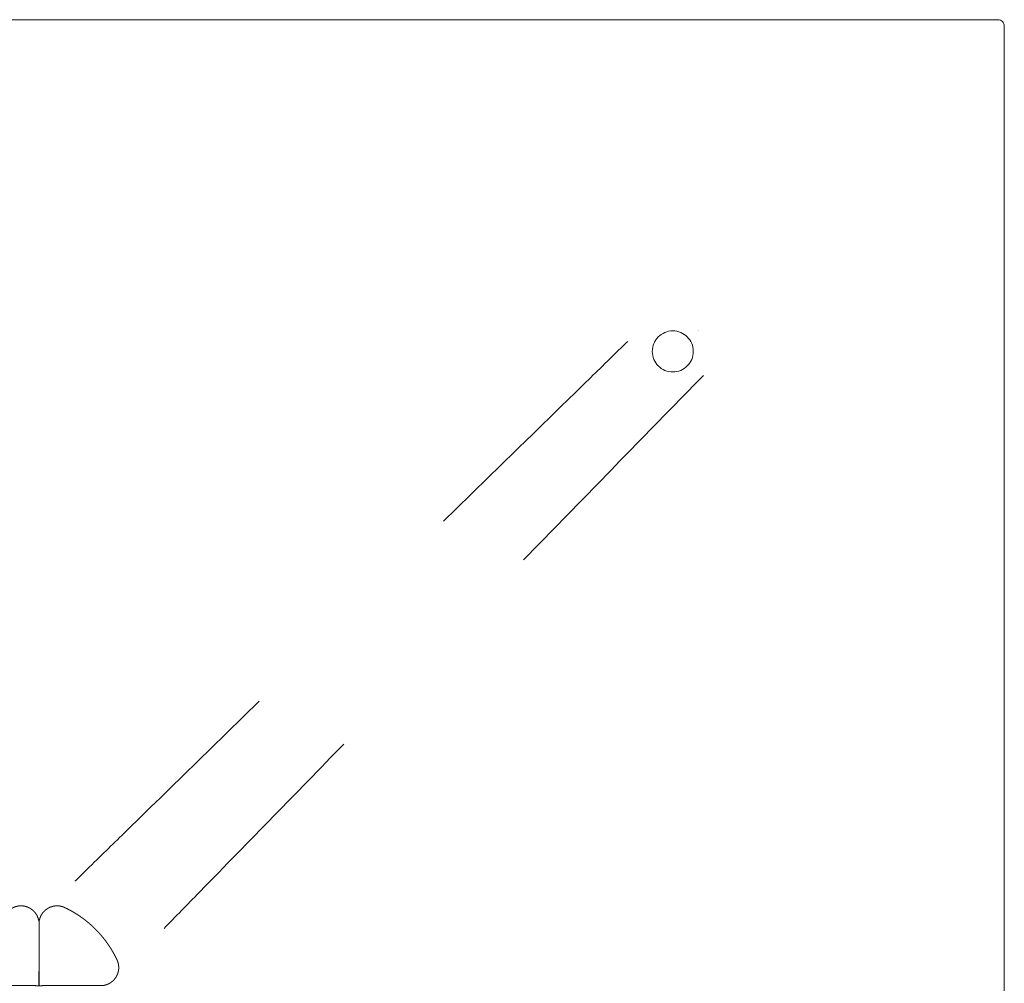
# Model space of a CAD drawing. Header units: metres. Extents: x -2 to 4.3, y -5.49 to 0.4.
# Tile 50 of 57: x 1.67 to 2.05, y -3.76 to -3.39. Entities that reach past the tile are written whole.
import ezdxf

# ---------------------------------------------------------------- set-up
doc = ezdxf.new("R2010")
doc.units = ezdxf.units.M
doc.header["$MEASUREMENT"] = 0
doc.linetypes.add('Dash Style-1', pattern=[0.10582, 0.0529, -0.05292])
doc.layers.add('72_VITRA_HRESID_D2_TB_FOOT_UNDER', color=8, linetype='Dash Style-1', lineweight=5)
doc.layers.add('72_VITRA_HRESID_D2_TB_TABLE_TOP', color=7, linetype='Continuous', lineweight=5)
doc.layers.add('72_VITRA_INSERT', color=7, linetype='Continuous')

# ---------------------------------------------------------------- blocks, each defined once
blk = doc.blocks.new('72_VITRA_HRESID_D2_BELLEVILLE_TABLE_BISTRO_750_X_750_FOOT_UNDER')
at = {"layer": '72_VITRA_HRESID_D2_TB_FOOT_UNDER', "flags": 128}
blk.add_lwpolyline([(0.25419, 0.24621, -1), (0.23824, 0.24621, -1)], format="xyb", close=True, dxfattribs=at)
blk.add_lwpolyline([(0.25419, 0.24621, -1), (0.23824, 0.24621, -1)], format="xyb", close=True, dxfattribs=at)
at = {"layer": '72_VITRA_HRESID_D2_TB_FOOT_UNDER'}
for points in [[(-0.23688, 0.25809), (-0.23688, 0.2581), (-0.23689, 0.2581), (-0.23702, 0.25824), (-0.23717, 0.25837), (-0.23732, 0.2585), (-0.23747, 0.25863), (-0.23763, 0.25876), (-0.2378, 0.25888), (-0.23796, 0.25901), (-0.23809, 0.25909), (-0.23823, 0.25918), (-0.23835, 0.25926), (-0.23848, 0.25934), (-0.23866, 0.25944), (-0.23883, 0.25954), (-0.23897, 0.25961), (-0.2391, 0.25967), (-0.23919, 0.25972), (-0.23928, 0.25976), (-0.23942, 0.25982), (-0.23956, 0.25988), (-0.23975, 0.25996), (-0.23993, 0.26003), (-0.24008, 0.26008), (-0.24022, 0.26013), (-0.24036, 0.26017), (-0.24051, 0.26022), (-0.2407, 0.26027), (-0.2409, 0.26033), (-0.24109, 0.26037), (-0.24129, 0.26042), (-0.24149, 0.26045), (-0.24168, 0.26049), (-0.24188, 0.26052), (-0.24208, 0.26055), (-0.24228, 0.26057), (-0.24248, 0.26059), (-0.24268, 0.26061), (-0.24289, 0.26062), (-0.24309, 0.26063), (-0.24329, 0.26064), (-0.24349, 0.26064), (-0.24369, 0.26064), (-0.24389, 0.26064), (-0.24409, 0.26063), (-0.24429, 0.26062), (-0.2445, 0.2606), (-0.2447, 0.26059), (-0.2449, 0.26057), (-0.2451, 0.26054), (-0.2453, 0.26052), (-0.2455, 0.26049), (-0.24569, 0.26046), (-0.24589, 0.26042), (-0.24609, 0.26038), (-0.24629, 0.26034), (-0.24648, 0.2603), (-0.24668, 0.26025), (-0.24688, 0.2602), (-0.24707, 0.26015), (-0.24726, 0.2601), (-0.24746, 0.26004), (-0.24765, 0.25998), (-0.24784, 0.25992), (-0.24803, 0.25986), (-0.24822, 0.25979), (-0.24841, 0.25972), (-0.2486, 0.25965), (-0.24879, 0.25958), (-0.24898, 0.2595), (-0.24916, 0.25943), (-0.24935, 0.25935), (-0.24953, 0.25927), (-0.24971, 0.25918), (-0.2499, 0.2591), (-0.25008, 0.25901), (-0.25026, 0.25892), (-0.25044, 0.25883), (-0.25062, 0.25873), (-0.25079, 0.25864), (-0.25097, 0.25854), (-0.25123, 0.25839), (-0.25149, 0.25824), (-0.25175, 0.25808), (-0.252, 0.25791), (-0.25225, 0.25775), (-0.25251, 0.25758), (-0.25275, 0.2574), (-0.25299, 0.25723), (-0.25323, 0.25704), (-0.25347, 0.25686), (-0.25371, 0.25667), (-0.25394, 0.25648), (-0.25417, 0.25629), (-0.2544, 0.25609), (-0.25469, 0.25582), (-0.25498, 0.25555), (-0.25527, 0.25527), (-0.25527, 0.25526), (-0.25527, 0.25526), (-0.25555, 0.25498), (-0.25582, 0.25469), (-0.25609, 0.2544), (-0.25635, 0.25409), (-0.25661, 0.25379), (-0.25686, 0.25347), (-0.25711, 0.25316), (-0.25734, 0.25283), (-0.25758, 0.25251), (-0.2578, 0.25217), (-0.25803, 0.25183), (-0.25818, 0.25158), (-0.25834, 0.25132), (-0.25849, 0.25106), (-0.25864, 0.25079), (-0.25878, 0.25053), (-0.25892, 0.25026), (-0.25901, 0.25008), (-0.2591, 0.2499), (-0.25918, 0.24971), (-0.25927, 0.24953), (-0.25935, 0.24935), (-0.25943, 0.24916), (-0.2595, 0.24898), (-0.25958, 0.24879), (-0.25965, 0.2486), (-0.25972, 0.24841), (-0.25979, 0.24822), (-0.25986, 0.24803), (-0.25992, 0.24784), (-0.25998, 0.24765), (-0.26004, 0.24746), (-0.2601, 0.24726), (-0.26015, 0.24707), (-0.2602, 0.24688), (-0.26025, 0.24668), (-0.2603, 0.24648), (-0.26034, 0.24629), (-0.26038, 0.24609), (-0.26042, 0.24589), (-0.26046, 0.24569), (-0.26049, 0.2455), (-0.26052, 0.2453), (-0.26054, 0.2451), (-0.26057, 0.2449), (-0.26059, 0.2447), (-0.2606, 0.2445), (-0.26062, 0.24429), (-0.26063, 0.24409), (-0.26064, 0.24389), (-0.26064, 0.24369), (-0.26064, 0.24349), (-0.26064, 0.24329), (-0.26063, 0.24309), (-0.26062, 0.24289), (-0.26061, 0.24268), (-0.26059, 0.24248), (-0.26057, 0.24228), (-0.26055, 0.24208), (-0.26052, 0.24188), (-0.26049, 0.24168), (-0.26045, 0.24149), (-0.26042, 0.24129), (-0.26037, 0.24109), (-0.26033, 0.2409), (-0.26027, 0.2407), (-0.26022, 0.24051), (-0.26016, 0.24032), (-0.2601, 0.24012), (-0.26003, 0.23994), (-0.25996, 0.23975), (-0.25988, 0.23956), (-0.2598, 0.23937), (-0.25972, 0.23919), (-0.25963, 0.23901), (-0.25954, 0.23883), (-0.25944, 0.23866), (-0.25934, 0.23848), (-0.25923, 0.23831), (-0.25912, 0.23814), (-0.25901, 0.23797), (-0.25889, 0.23781), (-0.25877, 0.23765), (-0.25865, 0.23749), (-0.25852, 0.23734), (-0.25838, 0.23718), (-0.25825, 0.23703), (-0.25809, 0.23688), (-0.14357, 0.11953), (-0.02904, 0.00217), (-0.02905, 0.00219), (-0.02907, 0.0022), (-0.02913, 0.00227), (-0.02919, 0.00234), (-0.02925, 0.0024), (-0.02933, 0.0025), (-0.02941, 0.00259), (-0.02949, 0.0027), (-0.02957, 0.0028), (-0.02962, 0.00287), (-0.02967, 0.00294), (-0.02974, 0.00304), (-0.02982, 0.00315), (-0.02988, 0.00325), (-0.02995, 0.00336), (-0.03, 0.00344), (-0.03004, 0.00351), (-0.0301, 0.00362), (-0.03016, 0.00373), (-0.03022, 0.00385), (-0.03028, 0.00396), (-0.03033, 0.00408), (-0.03039, 0.0042), (-0.03044, 0.00431), (-0.03048, 0.00443), (-0.03053, 0.00455), (-0.03057, 0.00467), (-0.03061, 0.0048), (-0.03065, 0.00492), (-0.03069, 0.00504), (-0.03073, 0.00516), (-0.03076, 0.00529), (-0.03079, 0.00541), (-0.03081, 0.00549), (-0.03083, 0.00558), (-0.03085, 0.0057), (-0.03087, 0.00583), (-0.03089, 0.00595), (-0.03091, 0.00608), (-0.03092, 0.00617), (-0.03093, 0.00625), (-0.03094, 0.00638), (-0.03096, 0.00651), (-0.03096, 0.00663), (-0.03097, 0.00676), (-0.03097, 0.00689), (-0.03097, 0.00702), (-0.03097, 0.00715), (-0.03097, 0.00727), (-0.03096, 0.0074), (-0.03095, 0.00753), (-0.03094, 0.00766), (-0.03093, 0.00779), (-0.03091, 0.00791), (-0.03089, 0.00804), (-0.03087, 0.00817), (-0.03085, 0.00829), (-0.03083, 0.00842), (-0.0308, 0.00854), (-0.03077, 0.00867), (-0.03074, 0.00879), (-0.03071, 0.00888), (-0.03069, 0.00896), (-0.03067, 0.00904), (-0.03064, 0.00912), (-0.0306, 0.00924), (-0.03056, 0.00936), (-0.0305, 0.00951), (-0.03045, 0.00966), (-0.0304, 0.00977), (-0.03036, 0.00987), (-0.03031, 0.00997), (-0.0303, 0.00999), (-0.03029, 0.01), (-0.03007, 0.01048), (-0.02984, 0.01095), (-0.0296, 0.01141), (-0.02935, 0.01188), (-0.02911, 0.01234), (-0.02885, 0.0128), (-0.02859, 0.01325), (-0.02832, 0.0137), (-0.02806, 0.01415), (-0.02778, 0.01459), (-0.0275, 0.01504), (-0.02721, 0.01547), (-0.02692, 0.01591), (-0.02661, 0.01634), (-0.02631, 0.01677), (-0.026, 0.01719), (-0.02569, 0.01761), (-0.02537, 0.01802), (-0.02504, 0.01844), (-0.02471, 0.01884), (-0.02438, 0.01925), (-0.02404, 0.01964), (-0.02369, 0.02004), (-0.02334, 0.02043), (-0.02299, 0.02081), (-0.02264, 0.02118), (-0.02229, 0.02155), (-0.02192, 0.02192), (-0.02155, 0.02229), (-0.02118, 0.02264), (-0.02081, 0.02299), (-0.02043, 0.02334), (-0.02004, 0.02369), (-0.01964, 0.02404), (-0.01925, 0.02438), (-0.01884, 0.02471), (-0.01844, 0.02504), (-0.01802, 0.02537), (-0.01761, 0.02569), (-0.01719, 0.026), (-0.01677, 0.02631), (-0.01634, 0.02661), (-0.01591, 0.02692), (-0.01547, 0.02721), (-0.01504, 0.0275), (-0.01459, 0.02778), (-0.01415, 0.02806), (-0.0137, 0.02832), (-0.01325, 0.02859), (-0.0128, 0.02885), (-0.01234, 0.02911), (-0.01188, 0.02935), (-0.01141, 0.0296), (-0.01095, 0.02984), (-0.01048, 0.03007), (-0.01, 0.03029), (-0.00999, 0.0303), (-0.00997, 0.03031), (-0.00987, 0.03036), (-0.00977, 0.0304), (-0.00966, 0.03045), (-0.00951, 0.0305), (-0.00936, 0.03056), (-0.00924, 0.0306), (-0.00912, 0.03064), (-0.00904, 0.03067), (-0.00896, 0.03069), (-0.00888, 0.03071), (-0.00879, 0.03074), (-0.00867, 0.03077), (-0.00854, 0.0308), (-0.00842, 0.03083), (-0.00829, 0.03085), (-0.00817, 0.03087), (-0.00804, 0.03089), (-0.00791, 0.03091), (-0.00779, 0.03093), (-0.00766, 0.03094), (-0.00753, 0.03095), (-0.0074, 0.03096), (-0.00727, 0.03097), (-0.00715, 0.03097), (-0.00702, 0.03097), (-0.00689, 0.03097), (-0.00676, 0.03097), (-0.00663, 0.03096), (-0.00651, 0.03096), (-0.00638, 0.03094), (-0.00625, 0.03093), (-0.00617, 0.03092), (-0.00608, 0.03091), (-0.00595, 0.03089), (-0.00583, 0.03087), (-0.0057, 0.03085), (-0.00558, 0.03083), (-0.00549, 0.03081), (-0.00541, 0.03079), (-0.00529, 0.03076), (-0.00516, 0.03073), (-0.00504, 0.03069), (-0.00492, 0.03065), (-0.0048, 0.03061), (-0.00467, 0.03057), (-0.00455, 0.03053), (-0.00443, 0.03048), (-0.00431, 0.03044), (-0.0042, 0.03039), (-0.00408, 0.03033), (-0.00396, 0.03028), (-0.00385, 0.03022), (-0.00373, 0.03016), (-0.00362, 0.0301), (-0.00351, 0.03004), (-0.00344, 0.03), (-0.00336, 0.02995), (-0.00325, 0.02988), (-0.00315, 0.02982), (-0.00304, 0.02974), (-0.00294, 0.02967), (-0.00287, 0.02962), (-0.0028, 0.02957), (-0.0027, 0.02949), (-0.00259, 0.02941), (-0.0025, 0.02933), (-0.0024, 0.02925), (-0.00234, 0.02919), (-0.00227, 0.02913), (-0.0022, 0.02907), (-0.00219, 0.02905), (-0.00217, 0.02904), (-0.11953, 0.14357), (-0.23688, 0.25809)], [(0.25809, 0.23688), (0.2581, 0.23688), (0.2581, 0.23689), (0.25824, 0.23702), (0.25837, 0.23717), (0.2585, 0.23732), (0.25863, 0.23747), (0.25876, 0.23763), (0.25888, 0.2378), (0.25901, 0.23796), (0.25909, 0.23809), (0.25918, 0.23823), (0.25926, 0.23835), (0.25934, 0.23848), (0.25944, 0.23866), (0.25954, 0.23883), (0.25961, 0.23897), (0.25967, 0.2391), (0.25972, 0.23919), (0.25976, 0.23928), (0.25982, 0.23942), (0.25988, 0.23956), (0.25996, 0.23975), (0.26003, 0.23993), (0.26008, 0.24008), (0.26013, 0.24022), (0.26017, 0.24036), (0.26022, 0.24051), (0.26027, 0.2407), (0.26033, 0.2409), (0.26037, 0.24109), (0.26042, 0.24129), (0.26045, 0.24149), (0.26049, 0.24168), (0.26052, 0.24188), (0.26055, 0.24208), (0.26057, 0.24228), (0.26059, 0.24248), (0.26061, 0.24268), (0.26062, 0.24289), (0.26063, 0.24309), (0.26064, 0.24329), (0.26064, 0.24349), (0.26064, 0.24369), (0.26064, 0.24389), (0.26063, 0.24409), (0.26062, 0.24429), (0.2606, 0.2445), (0.26059, 0.2447), (0.26057, 0.2449), (0.26054, 0.2451), (0.26052, 0.2453), (0.26049, 0.2455), (0.26046, 0.24569), (0.26042, 0.24589), (0.26038, 0.24609), (0.26034, 0.24629), (0.2603, 0.24648), (0.26025, 0.24668), (0.2602, 0.24688), (0.26015, 0.24707), (0.2601, 0.24726), (0.26004, 0.24746), (0.25998, 0.24765), (0.25992, 0.24784), (0.25986, 0.24803), (0.25979, 0.24822), (0.25972, 0.24841), (0.25965, 0.2486), (0.25958, 0.24879), (0.2595, 0.24898), (0.25943, 0.24916), (0.25935, 0.24935), (0.25927, 0.24953), (0.25918, 0.24971), (0.2591, 0.2499), (0.25901, 0.25008), (0.25892, 0.25026), (0.25883, 0.25044), (0.25873, 0.25062), (0.25864, 0.25079), (0.25854, 0.25097), (0.25839, 0.25123), (0.25824, 0.25149), (0.25808, 0.25175), (0.25791, 0.252), (0.25775, 0.25225), (0.25758, 0.25251), (0.2574, 0.25275), (0.25723, 0.25299), (0.25704, 0.25323), (0.25686, 0.25347), (0.25667, 0.25371), (0.25648, 0.25394), (0.25629, 0.25417), (0.25609, 0.2544), (0.25582, 0.25469), (0.25555, 0.25498), (0.25527, 0.25527), (0.25526, 0.25527), (0.25526, 0.25527), (0.25498, 0.25555), (0.25469, 0.25582), (0.2544, 0.25609), (0.25409, 0.25635), (0.25379, 0.25661), (0.25347, 0.25686), (0.25316, 0.25711), (0.25283, 0.25734), (0.25251, 0.25758), (0.25217, 0.2578), (0.25183, 0.25803), (0.25158, 0.25818), (0.25132, 0.25834), (0.25106, 0.25849), (0.25079, 0.25864), (0.25053, 0.25878), (0.25026, 0.25892), (0.25008, 0.25901), (0.2499, 0.2591), (0.24971, 0.25918), (0.24953, 0.25927), (0.24935, 0.25935), (0.24916, 0.25943), (0.24898, 0.2595), (0.24879, 0.25958), (0.2486, 0.25965), (0.24841, 0.25972), (0.24822, 0.25979), (0.24803, 0.25986), (0.24784, 0.25992), (0.24765, 0.25998), (0.24746, 0.26004), (0.24726, 0.2601), (0.24707, 0.26015), (0.24688, 0.2602), (0.24668, 0.26025), (0.24648, 0.2603), (0.24629, 0.26034), (0.24609, 0.26038), (0.24589, 0.26042), (0.24569, 0.26046), (0.2455, 0.26049), (0.2453, 0.26052), (0.2451, 0.26054), (0.2449, 0.26057), (0.2447, 0.26059), (0.2445, 0.2606), (0.24429, 0.26062), (0.24409, 0.26063), (0.24389, 0.26064), (0.24369, 0.26064), (0.24349, 0.26064), (0.24329, 0.26064), (0.24309, 0.26063), (0.24289, 0.26062), (0.24268, 0.26061), (0.24248, 0.26059), (0.24228, 0.26057), (0.24208, 0.26055), (0.24188, 0.26052), (0.24168, 0.26049), (0.24149, 0.26045), (0.24129, 0.26042), (0.24109, 0.26037), (0.2409, 0.26033), (0.2407, 0.26027), (0.24051, 0.26022), (0.24032, 0.26016), (0.24012, 0.2601), (0.23994, 0.26003), (0.23975, 0.25996), (0.23956, 0.25988), (0.23937, 0.2598), (0.23919, 0.25972), (0.23901, 0.25963), (0.23883, 0.25954), (0.23866, 0.25944), (0.23848, 0.25934), (0.23831, 0.25923), (0.23814, 0.25912), (0.23797, 0.25901), (0.23781, 0.25889), (0.23765, 0.25877), (0.23749, 0.25865), (0.23734, 0.25852), (0.23718, 0.25838), (0.23703, 0.25825), (0.23688, 0.25809), (0.11953, 0.14357), (0.00217, 0.02904), (0.00219, 0.02905), (0.0022, 0.02907), (0.00227, 0.02913), (0.00234, 0.02919), (0.0024, 0.02925), (0.0025, 0.02933), (0.00259, 0.02941), (0.0027, 0.02949), (0.0028, 0.02957), (0.00287, 0.02962), (0.00294, 0.02967), (0.00304, 0.02974), (0.00315, 0.02982), (0.00325, 0.02988), (0.00336, 0.02995), (0.00344, 0.03), (0.00351, 0.03004), (0.00362, 0.0301), (0.00373, 0.03016), (0.00385, 0.03022), (0.00396, 0.03028), (0.00408, 0.03033), (0.0042, 0.03039), (0.00431, 0.03044), (0.00443, 0.03048), (0.00455, 0.03053), (0.00467, 0.03057), (0.0048, 0.03061), (0.00492, 0.03065), (0.00504, 0.03069), (0.00516, 0.03073), (0.00529, 0.03076), (0.00541, 0.03079), (0.00549, 0.03081), (0.00558, 0.03083), (0.0057, 0.03085), (0.00583, 0.03087), (0.00595, 0.03089), (0.00608, 0.03091), (0.00617, 0.03092), (0.00625, 0.03093), (0.00638, 0.03094), (0.00651, 0.03096), (0.00663, 0.03096), (0.00676, 0.03097), (0.00689, 0.03097), (0.00702, 0.03097), (0.00715, 0.03097), (0.00727, 0.03097), (0.0074, 0.03096), (0.00753, 0.03095), (0.00766, 0.03094), (0.00779, 0.03093), (0.00791, 0.03091), (0.00804, 0.03089), (0.00817, 0.03087), (0.00829, 0.03085), (0.00842, 0.03083), (0.00854, 0.0308), (0.00867, 0.03077), (0.00879, 0.03074), (0.00888, 0.03071), (0.00896, 0.03069), (0.00904, 0.03067), (0.00912, 0.03064), (0.00924, 0.0306), (0.00936, 0.03056), (0.00951, 0.0305), (0.00966, 0.03045), (0.00977, 0.0304), (0.00987, 0.03036), (0.00997, 0.03031), (0.00999, 0.0303), (0.01, 0.03029), (0.01048, 0.03007), (0.01095, 0.02984), (0.01141, 0.0296), (0.01188, 0.02935), (0.01234, 0.02911), (0.0128, 0.02885), (0.01325, 0.02859), (0.0137, 0.02832), (0.01415, 0.02806), (0.01459, 0.02778), (0.01504, 0.0275), (0.01547, 0.02721), (0.01591, 0.02692), (0.01634, 0.02661), (0.01677, 0.02631), (0.01719, 0.026), (0.01761, 0.02569), (0.01802, 0.02537), (0.01844, 0.02504), (0.01884, 0.02471), (0.01925, 0.02438), (0.01964, 0.02404), (0.02004, 0.02369), (0.02043, 0.02334), (0.02081, 0.02299), (0.02118, 0.02264), (0.02155, 0.02229), (0.02192, 0.02192), (0.02229, 0.02155), (0.02264, 0.02118), (0.02299, 0.02081), (0.02334, 0.02043), (0.02369, 0.02004), (0.02404, 0.01964), (0.02438, 0.01925), (0.02471, 0.01884), (0.02504, 0.01844), (0.02537, 0.01802), (0.02569, 0.01761), (0.026, 0.01719), (0.02631, 0.01677), (0.02661, 0.01634), (0.02692, 0.01591), (0.02721, 0.01547), (0.0275, 0.01504), (0.02778, 0.01459), (0.02806, 0.01415), (0.02832, 0.0137), (0.02859, 0.01325), (0.02885, 0.0128), (0.02911, 0.01234), (0.02935, 0.01188), (0.0296, 0.01141), (0.02984, 0.01095), (0.03007, 0.01048), (0.03029, 0.01), (0.0303, 0.00999), (0.03031, 0.00997), (0.03036, 0.00987), (0.0304, 0.00977), (0.03045, 0.00966), (0.0305, 0.00951), (0.03056, 0.00936), (0.0306, 0.00924), (0.03064, 0.00912), (0.03067, 0.00904), (0.03069, 0.00896), (0.03071, 0.00888), (0.03074, 0.00879), (0.03077, 0.00867), (0.0308, 0.00854), (0.03083, 0.00842), (0.03085, 0.00829), (0.03087, 0.00817), (0.03089, 0.00804), (0.03091, 0.00791), (0.03093, 0.00779), (0.03094, 0.00766), (0.03095, 0.00753), (0.03096, 0.0074), (0.03097, 0.00727), (0.03097, 0.00715), (0.03097, 0.00702), (0.03097, 0.00689), (0.03097, 0.00676), (0.03096, 0.00663), (0.03096, 0.00651), (0.03094, 0.00638), (0.03093, 0.00625), (0.03092, 0.00617), (0.03091, 0.00608), (0.03089, 0.00595), (0.03087, 0.00583), (0.03085, 0.0057), (0.03083, 0.00558), (0.03081, 0.00549), (0.03079, 0.00541), (0.03076, 0.00529), (0.03073, 0.00516), (0.03069, 0.00504), (0.03065, 0.00492), (0.03061, 0.0048), (0.03057, 0.00467), (0.03053, 0.00455), (0.03048, 0.00443), (0.03044, 0.00431), (0.03039, 0.0042), (0.03033, 0.00408), (0.03028, 0.00396), (0.03022, 0.00385), (0.03016, 0.00373), (0.0301, 0.00362), (0.03004, 0.00351), (0.03, 0.00344), (0.02995, 0.00336), (0.02988, 0.00325), (0.02982, 0.00315), (0.02974, 0.00304), (0.02967, 0.00294), (0.02962, 0.00287), (0.02957, 0.0028), (0.02949, 0.0027), (0.02941, 0.00259), (0.02933, 0.0025), (0.02925, 0.0024), (0.02919, 0.00234), (0.02913, 0.00227), (0.02907, 0.0022), (0.02905, 0.00219), (0.02904, 0.00217), (0.14357, 0.11953), (0.25809, 0.23688)]]:
    blk.add_open_spline(points, degree=2, knots=[0, 0, 0, 0.00001, 0.00001, 0.00061, 0.00061, 0.00121, 0.00121, 0.001811, 0.001811, 0.002411, 0.002411, 0.003011, 0.003011, 0.003612, 0.003612, 0.004212, 0.004212, 0.004812, 0.004812, 0.005413, 0.005413, 0.006013, 0.006013, 0.006613, 0.006613, 0.007214, 0.007214, 0.007814, 0.007814, 0.008414, 0.008414, 0.009015, 0.009015, 0.009615, 0.009615, 0.010215, 0.010215, 0.010816, 0.010816, 0.011416, 0.011416, 0.012016, 0.012016, 0.012617, 0.012617, 0.013217, 0.013217, 0.013817, 0.013817, 0.014418, 0.014418, 0.015018, 0.015018, 0.015618, 0.015618, 0.016219, 0.016219, 0.016819, 0.016819, 0.017419, 0.017419, 0.01802, 0.01802, 0.01862, 0.01862, 0.01922, 0.01922, 0.019821, 0.019821, 0.020421, 0.020421, 0.021021, 0.021021, 0.021622, 0.021622, 0.022222, 0.022222, 0.022822, 0.022822, 0.023423, 0.023423, 0.024023, 0.024023, 0.024623, 0.024623, 0.025224, 0.025224, 0.025824, 0.025824, 0.026424, 0.026424, 0.027025, 0.027025, 0.027625, 0.027625, 0.028225, 0.028225, 0.028826, 0.028826, 0.028835, 0.028835, 0.029417, 0.029417, 0.029998, 0.029998, 0.03058, 0.03058, 0.031161, 0.031161, 0.031743, 0.031743, 0.032324, 0.032324, 0.032906, 0.032906, 0.033488, 0.033488, 0.034069, 0.034069, 0.034651, 0.034651, 0.035232, 0.035232, 0.035814, 0.035814, 0.036395, 0.036395, 0.036977, 0.036977, 0.037558, 0.037558, 0.03814, 0.03814, 0.038721, 0.038721, 0.039303, 0.039303, 0.039885, 0.039885, 0.040466, 0.040466, 0.041048, 0.041048, 0.041629, 0.041629, 0.042211, 0.042211, 0.042792, 0.042792, 0.043374, 0.043374, 0.043955, 0.043955, 0.044537, 0.044537, 0.045119, 0.045119, 0.0457, 0.0457, 0.046282, 0.046282, 0.046863, 0.046863, 0.047445, 0.047445, 0.048026, 0.048026, 0.048608, 0.048608, 0.049189, 0.049189, 0.049771, 0.049771, 0.050352, 0.050352, 0.050934, 0.050934, 0.051516, 0.051516, 0.052097, 0.052097, 0.052679, 0.052679, 0.05326, 0.05326, 0.053842, 0.053842, 0.054423, 0.054423, 0.500036, 0.500036, 0.500085, 0.500085, 0.500357, 0.500357, 0.500629, 0.500629, 0.500901, 0.500901, 0.501173, 0.501173, 0.501445, 0.501445, 0.501717, 0.501717, 0.501989, 0.501989, 0.502261, 0.502261, 0.502533, 0.502533, 0.502805, 0.502805, 0.503077, 0.503077, 0.503349, 0.503349, 0.503621, 0.503621, 0.503893, 0.503893, 0.504165, 0.504165, 0.504437, 0.504437, 0.504709, 0.504709, 0.504981, 0.504981, 0.505253, 0.505253, 0.505525, 0.505525, 0.505797, 0.505797, 0.506069, 0.506069, 0.506341, 0.506341, 0.506613, 0.506613, 0.506885, 0.506885, 0.507157, 0.507157, 0.507429, 0.507429, 0.507701, 0.507701, 0.507973, 0.507973, 0.508245, 0.508245, 0.508517, 0.508517, 0.508789, 0.508789, 0.509061, 0.509061, 0.509333, 0.509333, 0.509605, 0.509605, 0.509645, 0.509645, 0.5109, 0.5109, 0.512154, 0.512154, 0.513409, 0.513409, 0.514664, 0.514664, 0.515919, 0.515919, 0.517173, 0.517173, 0.518428, 0.518428, 0.519683, 0.519683, 0.520938, 0.520938, 0.522193, 0.522193, 0.523447, 0.523447, 0.524702, 0.524702, 0.525957, 0.525957, 0.527212, 0.527212, 0.528466, 0.528466, 0.529721, 0.529721, 0.530976, 0.530976, 0.532231, 0.532231, 0.533486, 0.533486, 0.53474, 0.53474, 0.535995, 0.535995, 0.53725, 0.53725, 0.538505, 0.538505, 0.53976, 0.53976, 0.541014, 0.541014, 0.542269, 0.542269, 0.543524, 0.543524, 0.544779, 0.544779, 0.544818, 0.544818, 0.54509, 0.54509, 0.545362, 0.545362, 0.545634, 0.545634, 0.545906, 0.545906, 0.546178, 0.546178, 0.54645, 0.54645, 0.546722, 0.546722, 0.546994, 0.546994, 0.547266, 0.547266, 0.547538, 0.547538, 0.54781, 0.54781, 0.548082, 0.548082, 0.548354, 0.548354, 0.548626, 0.548626, 0.548898, 0.548898, 0.54917, 0.54917, 0.549442, 0.549442, 0.549714, 0.549714, 0.549986, 0.549986, 0.550258, 0.550258, 0.55053, 0.55053, 0.550802, 0.550802, 0.551074, 0.551074, 0.551346, 0.551346, 0.551618, 0.551618, 0.55189, 0.55189, 0.552162, 0.552162, 0.552434, 0.552434, 0.552706, 0.552706, 0.552978, 0.552978, 0.55325, 0.55325, 0.553522, 0.553522, 0.553794, 0.553794, 0.554066, 0.554066, 0.554338, 0.554338, 0.554387, 0.554387, 1, 1, 1], dxfattribs=at)
for points, weights in [([(-0.025, 0), (-0.0125, 0), (0, 0), (0, 0.0125), (0, 0.025), (-0.00017, 0.02558), (-0.00035, 0.02615), (-0.00035, 0.02616), (-0.00035, 0.02617), (-0.0007, 0.0272), (-0.00133, 0.02808), (-0.00133, 0.02808), (-0.00133, 0.02808), (-0.00161, 0.02846), (-0.00193, 0.0288), (-0.00199, 0.02886), (-0.00205, 0.02892), (-0.00205, 0.02892), (-0.00205, 0.02892), (-0.00212, 0.02899), (-0.00219, 0.02906), (-0.00212, 0.02899), (-0.00205, 0.02892), (-0.00211, 0.02898), (-0.00217, 0.02904), (-0.00219, 0.02905), (-0.0022, 0.02907), (-0.00227, 0.02913), (-0.00234, 0.02919), (-0.0024, 0.02925), (-0.0025, 0.02933), (-0.00259, 0.02941), (-0.0027, 0.02949), (-0.0028, 0.02957), (-0.00287, 0.02962), (-0.00294, 0.02967), (-0.00304, 0.02974), (-0.00315, 0.02982), (-0.00325, 0.02988), (-0.00336, 0.02995), (-0.00344, 0.03), (-0.00351, 0.03004), (-0.00362, 0.0301), (-0.00373, 0.03016), (-0.00385, 0.03022), (-0.00396, 0.03028), (-0.00408, 0.03033), (-0.0042, 0.03039), (-0.00431, 0.03044), (-0.00443, 0.03048), (-0.00455, 0.03053), (-0.00467, 0.03057), (-0.0048, 0.03061), (-0.00492, 0.03065), (-0.00504, 0.03069), (-0.00516, 0.03073), (-0.00529, 0.03076), (-0.00541, 0.03079), (-0.00549, 0.03081), (-0.00558, 0.03083), (-0.0057, 0.03085), (-0.00583, 0.03087), (-0.00595, 0.03089), (-0.00608, 0.03091), (-0.00617, 0.03092), (-0.00625, 0.03093), (-0.00638, 0.03094), (-0.00651, 0.03096), (-0.00663, 0.03096), (-0.00676, 0.03097), (-0.00689, 0.03097), (-0.00702, 0.03097), (-0.00715, 0.03097), (-0.00727, 0.03097), (-0.0074, 0.03096), (-0.00753, 0.03095), (-0.00766, 0.03094), (-0.00779, 0.03093), (-0.00791, 0.03091), (-0.00804, 0.03089), (-0.00817, 0.03087), (-0.00829, 0.03085), (-0.00842, 0.03083), (-0.00854, 0.0308), (-0.00867, 0.03077), (-0.00879, 0.03074), (-0.00888, 0.03071), (-0.00896, 0.03069), (-0.00904, 0.03067), (-0.00912, 0.03064), (-0.00924, 0.0306), (-0.00936, 0.03056), (-0.00951, 0.0305), (-0.00966, 0.03045), (-0.00977, 0.0304), (-0.00987, 0.03036), (-0.00997, 0.03031), (-0.00999, 0.0303), (-0.01, 0.03029), (-0.01048, 0.03007), (-0.01095, 0.02984), (-0.01141, 0.0296), (-0.01188, 0.02935), (-0.01234, 0.02911), (-0.0128, 0.02885), (-0.01325, 0.02859), (-0.0137, 0.02832), (-0.01415, 0.02806), (-0.01459, 0.02778), (-0.01504, 0.0275), (-0.01547, 0.02721), (-0.01591, 0.02692), (-0.01634, 0.02661), (-0.01677, 0.02631), (-0.01719, 0.026), (-0.01761, 0.02569), (-0.01802, 0.02537), (-0.01844, 0.02504), (-0.01884, 0.02471), (-0.01925, 0.02438), (-0.01964, 0.02404), (-0.02004, 0.02369), (-0.02043, 0.02334), (-0.02081, 0.02299), (-0.02118, 0.02264), (-0.02155, 0.02229), (-0.02192, 0.02192), (-0.02229, 0.02155), (-0.02264, 0.02118), (-0.02299, 0.02081), (-0.02334, 0.02043), (-0.02369, 0.02004), (-0.02404, 0.01964), (-0.02438, 0.01925), (-0.02471, 0.01884), (-0.02504, 0.01844), (-0.02537, 0.01802), (-0.02569, 0.01761), (-0.026, 0.01719), (-0.02631, 0.01677), (-0.02661, 0.01634), (-0.02692, 0.01591), (-0.02721, 0.01547), (-0.0275, 0.01504), (-0.02778, 0.01459), (-0.02806, 0.01415), (-0.02832, 0.0137), (-0.02859, 0.01325), (-0.02885, 0.0128), (-0.02911, 0.01234), (-0.02935, 0.01188), (-0.0296, 0.01141), (-0.02984, 0.01095), (-0.03007, 0.01048), (-0.03029, 0.01), (-0.0303, 0.00999), (-0.03031, 0.00997), (-0.03036, 0.00987), (-0.0304, 0.00977), (-0.03045, 0.00966), (-0.0305, 0.00951), (-0.03056, 0.00936), (-0.0306, 0.00924), (-0.03064, 0.00912), (-0.03067, 0.00904), (-0.03069, 0.00896), (-0.03071, 0.00888), (-0.03074, 0.00879), (-0.03077, 0.00867), (-0.0308, 0.00854), (-0.03083, 0.00842), (-0.03085, 0.00829), (-0.03087, 0.00817), (-0.03089, 0.00804), (-0.03091, 0.00791), (-0.03093, 0.00779), (-0.03094, 0.00766), (-0.03095, 0.00753), (-0.03096, 0.0074), (-0.03097, 0.00727), (-0.03097, 0.00715), (-0.03097, 0.00702), (-0.03097, 0.00689), (-0.03097, 0.00676), (-0.03096, 0.00663), (-0.03096, 0.00651), (-0.03094, 0.00638), (-0.03093, 0.00625), (-0.03092, 0.00617), (-0.03091, 0.00608), (-0.03089, 0.00595), (-0.03087, 0.00583), (-0.03085, 0.0057), (-0.03083, 0.00558), (-0.03081, 0.00549), (-0.03079, 0.00541), (-0.03076, 0.00529), (-0.03073, 0.00516), (-0.03069, 0.00504), (-0.03065, 0.00492), (-0.03061, 0.0048), (-0.03057, 0.00467), (-0.03053, 0.00455), (-0.03048, 0.00443), (-0.03044, 0.00431), (-0.03039, 0.0042), (-0.03033, 0.00408), (-0.03028, 0.00396), (-0.03022, 0.00385), (-0.03016, 0.00373), (-0.0301, 0.00362), (-0.03004, 0.00351), (-0.03, 0.00344), (-0.02995, 0.00336), (-0.02988, 0.00325), (-0.02982, 0.00315), (-0.02974, 0.00304), (-0.02967, 0.00294), (-0.02962, 0.00287), (-0.02957, 0.0028), (-0.02949, 0.0027), (-0.02941, 0.00259), (-0.02933, 0.0025), (-0.02925, 0.0024), (-0.02919, 0.00234), (-0.02913, 0.00227), (-0.02907, 0.0022), (-0.02905, 0.00219), (-0.02904, 0.00217), (-0.02898, 0.00211), (-0.02892, 0.00205), (-0.02899, 0.00212), (-0.02906, 0.00219), (-0.02899, 0.00212), (-0.02892, 0.00205), (-0.02892, 0.00205), (-0.02892, 0.00205), (-0.02886, 0.00199), (-0.0288, 0.00193), (-0.02846, 0.00161), (-0.02808, 0.00133), (-0.02808, 0.00133), (-0.02808, 0.00133), (-0.0272, 0.0007), (-0.02617, 0.00035), (-0.02616, 0.00035), (-0.02615, 0.00035), (-0.02558, 0.00017), (-0.025, 0)], [1, 1, 1, 1, 1, 0.999941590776, 1, 1, 1, 0.988243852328, 1, 1, 1, 0.997753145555, 1, 1, 1, 1, 1, 0.999977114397, 1, 1, 1, 1, 1, 1, 1, 1, 1, 1, 1, 1, 1, 1, 1, 1, 1, 1, 1, 1, 1, 1, 1, 1, 1, 1, 1, 1, 1, 1, 1, 1, 1, 1, 1, 1, 1, 1, 1, 1, 1, 1, 1, 1, 1, 1, 1, 1, 1, 1, 1, 1, 1, 1, 1, 1, 1, 1, 1, 1, 1, 1, 1, 1, 1, 1, 1, 1, 1, 1, 1, 1, 1, 1, 1, 1, 1, 1, 1, 1, 1, 1, 1, 1, 1, 1, 1, 1, 1, 1, 1, 1, 1, 1, 1, 1, 1, 1, 1, 1, 1, 1, 1, 1, 1, 1, 1, 1, 1, 1, 1, 1, 1, 1, 1, 1, 1, 1, 1, 1, 1, 1, 1, 1, 1, 1, 1, 1, 1, 1, 1, 1, 1, 1, 1, 1, 1, 1, 1, 1, 1, 1, 1, 1, 1, 1, 1, 1, 1, 1, 1, 1, 1, 1, 1, 1, 1, 1, 1, 1, 1, 1, 1, 1, 1, 1, 1, 1, 1, 1, 1, 1, 1, 1, 1, 1, 1, 1, 1, 1, 1, 1, 1, 1, 1, 1, 1, 1, 1, 1, 1, 1, 1, 1, 1, 1, 1, 1, 1, 1, 1, 1, 1, 1, 1, 1, 1, 1, 1, 1, 1, 1, 1, 0.999977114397, 1, 1, 1, 1, 1, 0.997753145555, 1, 1, 1, 0.988243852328, 1, 1, 1, 0.999941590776, 1]), ([(0, 0.025), (0, 0.0125), (0, 0), (0.0125, 0), (0.025, 0), (0.02558, 0.00017), (0.02615, 0.00035), (0.02616, 0.00035), (0.02617, 0.00035), (0.0272, 0.0007), (0.02808, 0.00133), (0.02808, 0.00133), (0.02808, 0.00133), (0.02846, 0.00161), (0.0288, 0.00193), (0.02886, 0.00199), (0.02892, 0.00205), (0.02892, 0.00205), (0.02892, 0.00205), (0.02899, 0.00212), (0.02906, 0.00219), (0.02899, 0.00212), (0.02892, 0.00205), (0.02898, 0.00211), (0.02904, 0.00217), (0.02905, 0.00219), (0.02907, 0.0022), (0.02913, 0.00227), (0.02919, 0.00234), (0.02925, 0.0024), (0.02933, 0.0025), (0.02941, 0.00259), (0.02949, 0.0027), (0.02957, 0.0028), (0.02962, 0.00287), (0.02967, 0.00294), (0.02974, 0.00304), (0.02982, 0.00315), (0.02988, 0.00325), (0.02995, 0.00336), (0.03, 0.00344), (0.03004, 0.00351), (0.0301, 0.00362), (0.03016, 0.00373), (0.03022, 0.00385), (0.03028, 0.00396), (0.03033, 0.00408), (0.03039, 0.0042), (0.03044, 0.00431), (0.03048, 0.00443), (0.03053, 0.00455), (0.03057, 0.00467), (0.03061, 0.0048), (0.03065, 0.00492), (0.03069, 0.00504), (0.03073, 0.00516), (0.03076, 0.00529), (0.03079, 0.00541), (0.03081, 0.00549), (0.03083, 0.00558), (0.03085, 0.0057), (0.03087, 0.00583), (0.03089, 0.00595), (0.03091, 0.00608), (0.03092, 0.00617), (0.03093, 0.00625), (0.03094, 0.00638), (0.03096, 0.00651), (0.03096, 0.00663), (0.03097, 0.00676), (0.03097, 0.00689), (0.03097, 0.00702), (0.03097, 0.00715), (0.03097, 0.00727), (0.03096, 0.0074), (0.03095, 0.00753), (0.03094, 0.00766), (0.03093, 0.00779), (0.03091, 0.00791), (0.03089, 0.00804), (0.03087, 0.00817), (0.03085, 0.00829), (0.03083, 0.00842), (0.0308, 0.00854), (0.03077, 0.00867), (0.03074, 0.00879), (0.03071, 0.00888), (0.03069, 0.00896), (0.03067, 0.00904), (0.03064, 0.00912), (0.0306, 0.00924), (0.03056, 0.00936), (0.0305, 0.00951), (0.03045, 0.00966), (0.0304, 0.00977), (0.03036, 0.00987), (0.03031, 0.00997), (0.0303, 0.00999), (0.03029, 0.01), (0.03007, 0.01048), (0.02984, 0.01095), (0.0296, 0.01141), (0.02935, 0.01188), (0.02911, 0.01234), (0.02885, 0.0128), (0.02859, 0.01325), (0.02832, 0.0137), (0.02806, 0.01415), (0.02778, 0.01459), (0.0275, 0.01504), (0.02721, 0.01547), (0.02692, 0.01591), (0.02661, 0.01634), (0.02631, 0.01677), (0.026, 0.01719), (0.02569, 0.01761), (0.02537, 0.01802), (0.02504, 0.01844), (0.02471, 0.01884), (0.02438, 0.01925), (0.02404, 0.01964), (0.02369, 0.02004), (0.02334, 0.02043), (0.02299, 0.02081), (0.02264, 0.02118), (0.02229, 0.02155), (0.02192, 0.02192), (0.02155, 0.02229), (0.02118, 0.02264), (0.02081, 0.02299), (0.02043, 0.02334), (0.02004, 0.02369), (0.01964, 0.02404), (0.01925, 0.02438), (0.01884, 0.02471), (0.01844, 0.02504), (0.01802, 0.02537), (0.01761, 0.02569), (0.01719, 0.026), (0.01677, 0.02631), (0.01634, 0.02661), (0.01591, 0.02692), (0.01547, 0.02721), (0.01504, 0.0275), (0.01459, 0.02778), (0.01415, 0.02806), (0.0137, 0.02832), (0.01325, 0.02859), (0.0128, 0.02885), (0.01234, 0.02911), (0.01188, 0.02935), (0.01141, 0.0296), (0.01095, 0.02984), (0.01048, 0.03007), (0.01, 0.03029), (0.00999, 0.0303), (0.00997, 0.03031), (0.00987, 0.03036), (0.00977, 0.0304), (0.00966, 0.03045), (0.00951, 0.0305), (0.00936, 0.03056), (0.00924, 0.0306), (0.00912, 0.03064), (0.00904, 0.03067), (0.00896, 0.03069), (0.00888, 0.03071), (0.00879, 0.03074), (0.00867, 0.03077), (0.00854, 0.0308), (0.00842, 0.03083), (0.00829, 0.03085), (0.00817, 0.03087), (0.00804, 0.03089), (0.00791, 0.03091), (0.00779, 0.03093), (0.00766, 0.03094), (0.00753, 0.03095), (0.0074, 0.03096), (0.00727, 0.03097), (0.00715, 0.03097), (0.00702, 0.03097), (0.00689, 0.03097), (0.00676, 0.03097), (0.00663, 0.03096), (0.00651, 0.03096), (0.00638, 0.03094), (0.00625, 0.03093), (0.00617, 0.03092), (0.00608, 0.03091), (0.00595, 0.03089), (0.00583, 0.03087), (0.0057, 0.03085), (0.00558, 0.03083), (0.00549, 0.03081), (0.00541, 0.03079), (0.00529, 0.03076), (0.00516, 0.03073), (0.00504, 0.03069), (0.00492, 0.03065), (0.0048, 0.03061), (0.00467, 0.03057), (0.00455, 0.03053), (0.00443, 0.03048), (0.00431, 0.03044), (0.0042, 0.03039), (0.00408, 0.03033), (0.00396, 0.03028), (0.00385, 0.03022), (0.00373, 0.03016), (0.00362, 0.0301), (0.00351, 0.03004), (0.00344, 0.03), (0.00336, 0.02995), (0.00325, 0.02988), (0.00315, 0.02982), (0.00304, 0.02974), (0.00294, 0.02967), (0.00287, 0.02962), (0.0028, 0.02957), (0.0027, 0.02949), (0.00259, 0.02941), (0.0025, 0.02933), (0.0024, 0.02925), (0.00234, 0.02919), (0.00227, 0.02913), (0.0022, 0.02907), (0.00219, 0.02905), (0.00217, 0.02904), (0.00211, 0.02898), (0.00205, 0.02892), (0.00212, 0.02899), (0.00219, 0.02906), (0.00212, 0.02899), (0.00205, 0.02892), (0.00205, 0.02892), (0.00205, 0.02892), (0.00199, 0.02886), (0.00193, 0.0288), (0.00161, 0.02846), (0.00133, 0.02808), (0.00133, 0.02808), (0.00133, 0.02808), (0.0007, 0.0272), (0.00035, 0.02617), (0.00035, 0.02616), (0.00035, 0.02615), (0.00017, 0.02558), (0, 0.025)], [1, 1, 1, 1, 1, 0.999941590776, 1, 1, 1, 0.988243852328, 1, 1, 1, 0.997753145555, 1, 1, 1, 1, 1, 0.999977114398, 1, 1, 1, 1, 1, 1, 1, 1, 1, 1, 1, 1, 1, 1, 1, 1, 1, 1, 1, 1, 1, 1, 1, 1, 1, 1, 1, 1, 1, 1, 1, 1, 1, 1, 1, 1, 1, 1, 1, 1, 1, 1, 1, 1, 1, 1, 1, 1, 1, 1, 1, 1, 1, 1, 1, 1, 1, 1, 1, 1, 1, 1, 1, 1, 1, 1, 1, 1, 1, 1, 1, 1, 1, 1, 1, 1, 1, 1, 1, 1, 1, 1, 1, 1, 1, 1, 1, 1, 1, 1, 1, 1, 1, 1, 1, 1, 1, 1, 1, 1, 1, 1, 1, 1, 1, 1, 1, 1, 1, 1, 1, 1, 1, 1, 1, 1, 1, 1, 1, 1, 1, 1, 1, 1, 1, 1, 1, 1, 1, 1, 1, 1, 1, 1, 1, 1, 1, 1, 1, 1, 1, 1, 1, 1, 1, 1, 1, 1, 1, 1, 1, 1, 1, 1, 1, 1, 1, 1, 1, 1, 1, 1, 1, 1, 1, 1, 1, 1, 1, 1, 1, 1, 1, 1, 1, 1, 1, 1, 1, 1, 1, 1, 1, 1, 1, 1, 1, 1, 1, 1, 1, 1, 1, 1, 1, 1, 1, 1, 1, 1, 1, 1, 1, 1, 1, 1, 1, 1, 1, 1, 1, 1, 1, 0.999977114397, 1, 1, 1, 1, 1, 0.997753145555, 1, 1, 1, 0.988243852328, 1, 1, 1, 0.999941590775, 1])]:
    blk.add_rational_spline(points, weights, degree=2, knots=[0, 0, 0, 0.250011, 0.250011, 0.500022, 0.500022, 0.512028, 0.512028, 0.512242, 0.512242, 0.533646, 0.533646, 0.533681, 0.533681, 0.543074, 0.543074, 0.544743, 0.544743, 0.544778, 0.544778, 0.546707, 0.546707, 0.548671, 0.548671, 0.550408, 0.550408, 0.550767, 0.550767, 0.552765, 0.552765, 0.554763, 0.554763, 0.556761, 0.556761, 0.558759, 0.558759, 0.560757, 0.560757, 0.562754, 0.562754, 0.564752, 0.564752, 0.56675, 0.56675, 0.568748, 0.568748, 0.570746, 0.570746, 0.572744, 0.572744, 0.574742, 0.574742, 0.57674, 0.57674, 0.578738, 0.578738, 0.580735, 0.580735, 0.582733, 0.582733, 0.584731, 0.584731, 0.586729, 0.586729, 0.588727, 0.588727, 0.590725, 0.590725, 0.592723, 0.592723, 0.594721, 0.594721, 0.596719, 0.596719, 0.598716, 0.598716, 0.600714, 0.600714, 0.602712, 0.602712, 0.60471, 0.60471, 0.606708, 0.606708, 0.608706, 0.608706, 0.610704, 0.610704, 0.612702, 0.612702, 0.6147, 0.6147, 0.616697, 0.616697, 0.618695, 0.618695, 0.620693, 0.620693, 0.620982, 0.620982, 0.630199, 0.630199, 0.639415, 0.639415, 0.648631, 0.648631, 0.657848, 0.657848, 0.667064, 0.667064, 0.67628, 0.67628, 0.685497, 0.685497, 0.694713, 0.694713, 0.703929, 0.703929, 0.713146, 0.713146, 0.722362, 0.722362, 0.731578, 0.731578, 0.740795, 0.740795, 0.750011, 0.750011, 0.759227, 0.759227, 0.768444, 0.768444, 0.77766, 0.77766, 0.786876, 0.786876, 0.796093, 0.796093, 0.805309, 0.805309, 0.814525, 0.814525, 0.823742, 0.823742, 0.832958, 0.832958, 0.842174, 0.842174, 0.851391, 0.851391, 0.860607, 0.860607, 0.869823, 0.869823, 0.87904, 0.87904, 0.879329, 0.879329, 0.881327, 0.881327, 0.883325, 0.883325, 0.885323, 0.885323, 0.887321, 0.887321, 0.889318, 0.889318, 0.891316, 0.891316, 0.893314, 0.893314, 0.895312, 0.895312, 0.89731, 0.89731, 0.899308, 0.899308, 0.901306, 0.901306, 0.903304, 0.903304, 0.905302, 0.905302, 0.907299, 0.907299, 0.909297, 0.909297, 0.911295, 0.911295, 0.913293, 0.913293, 0.915291, 0.915291, 0.917289, 0.917289, 0.919287, 0.919287, 0.921285, 0.921285, 0.923283, 0.923283, 0.92528, 0.92528, 0.927278, 0.927278, 0.929276, 0.929276, 0.931274, 0.931274, 0.933272, 0.933272, 0.93527, 0.93527, 0.937268, 0.937268, 0.939266, 0.939266, 0.941264, 0.941264, 0.943261, 0.943261, 0.945259, 0.945259, 0.947257, 0.947257, 0.949255, 0.949255, 0.949614, 0.949614, 0.951352, 0.951352, 0.953315, 0.953315, 0.955244, 0.955244, 0.955279, 0.955279, 0.956948, 0.956948, 0.966342, 0.966342, 0.966377, 0.966377, 0.98778, 0.98778, 0.987994, 0.987994, 1, 1, 1], dxfattribs=at)
blk = doc.blocks.new('72_VITRA_HRESID_D2_BELLEVILLE_TABLE_BISTRO_750_X_750_TABLE')
at = {"layer": '72_VITRA_HRESID_D2_TB_TABLE_TOP', "flags": 128}
blk.add_lwpolyline([(-0.3725, -0.375), (0.3725, -0.375, 0.414214), (0.375, -0.3725), (0.375, 0.3725, 0.414214), (0.3725, 0.375), (-0.3725, 0.375, 0.414214), (-0.375, 0.3725), (-0.375, -0.3725, 0.414214), (-0.3725, -0.375)], format="xyb", close=True, dxfattribs=at)
blk = doc.blocks.new('72vitra_hresid24279DFB5610A44F28CB93407B432AFBE')
for name in ['72_VITRA_HRESID_D2_BELLEVILLE_TABLE_BISTRO_750_X_750_TABLE', '72_VITRA_HRESID_D2_BELLEVILLE_TABLE_BISTRO_750_X_750_FOOT_UNDER']:
    blk.add_blockref(name, (0, 0))
blk = doc.blocks.new('XCAD03D09C7AF8EE6441D8D71B7135ECBED802')
at = {"color": 7}
blk.add_blockref('72vitra_hresid24279DFB5610A44F28CB93407B432AFBE', (0, 0), dxfattribs=at)

msp = doc.modelspace()

# ---------------------------------------------------------------- block references
at = {"layer": '72_VITRA_INSERT'}
msp.add_blockref('XCAD03D09C7AF8EE6441D8D71B7135ECBED802', (1.67848, -3.76434), dxfattribs=at)

doc.saveas('drawing.dxf')
